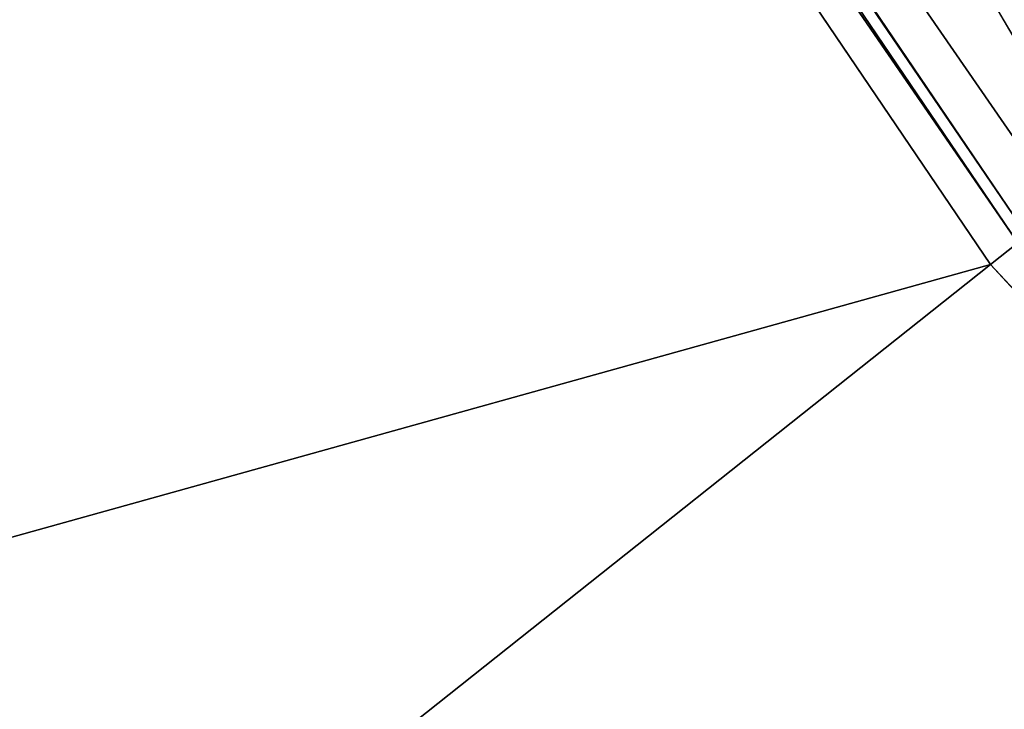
# Model space of a CAD drawing. Header units: millimetres. Extents: x 45 to 395, y 46 to 411.
# Tile 169 of 256: x 129.383 to 129.947, y 133.252 to 133.647. Entities that reach past the tile are written whole.
import ezdxf

# ---------------------------------------------------------------- set-up
doc = ezdxf.new("R2010")
doc.units = ezdxf.units.MM
doc.header["$LTSCALE"] = 25.4
doc.layers.get('0').update_dxf_attribs({"true_color": 0xff5454})

# ---------------------------------------------------------------- blocks, each defined once
blk = doc.blocks.new('HERMANOS-III-8030.STL')
at = {"color": 250, "true_color": 0x262626}
mesh = blk.add_polyface(dxfattribs=at)
corners = [(126.75157, 139.47124, 57.07771), (127.09631, 138.51242, 47.34565), (130.17412, 133.25891, 57.07771)]
mesh.append_faces([[corners[k] for k in face] for face in [(0, 1, 2)]], dxfattribs={"color": 250})
mesh = blk.add_polyface(dxfattribs=at)
corners = [(127.09631, 138.51242, 47.34565), (128.34154, 135.91045, 47.34565), (130.17412, 133.25891, 57.07771)]
mesh.append_faces([[corners[k] for k in face] for face in [(0, 1, 2)]], dxfattribs={"color": 250})
mesh = blk.add_polyface(dxfattribs=at)
corners = [(129.95531, 133.51889, 47.29389), (128.3183, 135.89711, 47.24566), (129.93965, 133.50647, 47.24566), (128.33562, 135.90706, 47.29389)]
mesh.append_faces([[corners[k] for k in face] for face in [(0, 1, 2), (1, 0, 3)]], dxfattribs={"vtx0": -1, "color": 250})
mesh = blk.add_polyface(dxfattribs=at)
corners = [(129.96065, 133.52313, 47.34565), (128.33562, 135.90706, 47.29389), (129.95531, 133.51889, 47.29389), (128.34154, 135.91045, 47.34565)]
mesh.append_faces([[corners[k] for k in face] for face in [(0, 1, 2), (1, 0, 3)]], dxfattribs={"vtx0": -1, "color": 250})
mesh = blk.add_polyface(dxfattribs=at)
corners = [(128.34154, 135.91045, 47.34565), (129.96065, 133.52313, 47.34565), (130.17412, 133.25891, 57.07771)]
mesh.append_faces([[corners[k] for k in face] for face in [(0, 1, 2)]], dxfattribs={"color": 250})
mesh = blk.add_polyface(dxfattribs=at)
corners = [(129.93965, 133.50647, 47.24566), (118.71152, 130.3819, 28.05912), (121.26218, 126.62105, 28.05912), (128.3183, 135.89711, 47.24566)]
mesh.append_faces([[corners[k] for k in face] for face in [(0, 1, 2), (1, 0, 3)]], dxfattribs={"vtx0": -1, "color": 250})
mesh = blk.add_polyface(dxfattribs=at)
corners = [(131.91284, 131.3988, 47.29389), (129.93965, 133.50647, 47.24566), (131.89922, 131.38419, 47.24566), (129.95531, 133.51889, 47.29389)]
mesh.append_faces([[corners[k] for k in face] for face in [(0, 1, 2), (1, 0, 3)]], dxfattribs={"vtx0": -1, "color": 250})
mesh = blk.add_polyface(dxfattribs=at)
corners = [(131.89922, 131.38419, 47.24566), (121.26218, 126.62105, 28.05912), (124.34487, 123.28236, 28.05912), (129.93965, 133.50647, 47.24566)]
mesh.append_faces([[corners[k] for k in face] for face in [(0, 1, 2), (1, 0, 3)]], dxfattribs={"vtx0": -1, "color": 250})

msp = doc.modelspace()

# ---------------------------------------------------------------- block references
at = {"color": 0}
msp.add_blockref('HERMANOS-III-8030.STL', (0, 0), dxfattribs=at)

doc.saveas('drawing.dxf')
